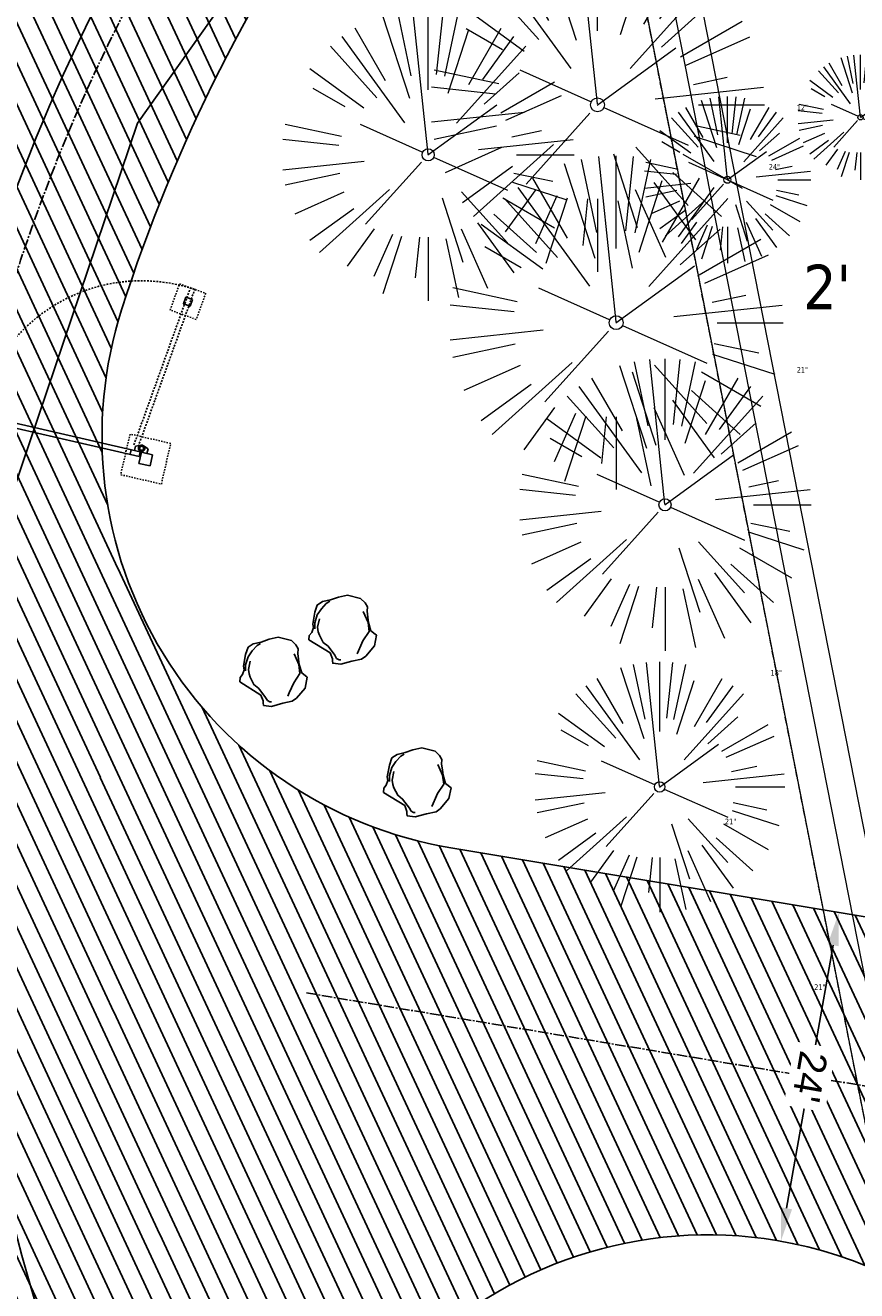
# Model space of a CAD drawing. Header units: feet. Extents: x 1133447 to 1140710, y 647622 to 649877.
# Tile 42 of 84: x 1134717 to 1134777, y 648396 to 648487. Entities that reach past the tile are written whole.
import ezdxf
from ezdxf.lldxf.tags import DXFTag

# ---------------------------------------------------------------- set-up
doc = ezdxf.new("R2010")
doc.units = ezdxf.units.FT
doc.header["$MEASUREMENT"] = 0
for name, pattern in [('CENTER2', [1.125, 0.75, -0.125, 0.125, -0.125]), ('DASHED4', [0.1875, 0.125, -0.0625]), ('DASHED8', [0.09375, 0.0625, -0.03125]), ('PHANTOM2', [1.25, 0.625, -0.125, 0.125, -0.125, 0.125, -0.125])]:
    doc.linetypes.add(name, pattern=pattern)
for name, color, linetype in [('C-FENCE-FOOTING', 7, 'DASHED8'), ('C-PRKG-ASPH', 8, 'Continuous'), ('C-ROAD-ASPHALT', 1, 'Continuous'), ('C-ROAD-CNTR', 1, 'CENTER2'), ('C-SITE-GATE', 1, 'Continuous'), ('C-UTIL-ELEC-MEP', 7, 'UGE (.5x)'), ('C-UTIL-WATER-MEP', 7, 'WATER (.5x)'), ('G-TEXT-ST02', 2, 'Continuous'), ('G-XREF', 7, 'Continuous'), ('L-BARRIERROCK', 6, 'Continuous')]:
    doc.layers.add(name, color=color, linetype=linetype)
for name, color, linetype, lineweight in [('V-SITE-ROCK', 8, 'Continuous', 18), ('V-SITE-VEGE', 8, 'Continuous', 18), ('V-SITE-VEGE-TEXT', 8, 'Continuous', 18), ('V-UTIL-WATR-LINE', 8, 'WATER', 15)]:
    doc.layers.add(name, color=color, linetype=linetype, lineweight=lineweight)
doc.styles.add('Normal', font='arial.ttf', dxfattribs={"height": 0.1})
doc.styles.add('SEI Annotative', font='tahoma.ttf', dxfattribs={"height": 0.1})
doc.styles.add('SEI-Dim & Leader', font='tahoma.ttf')
doc.styles.get("Standard").update_dxf_attribs({"font": 'arial.ttf'})
tags = doc.linetypes.add('UGE (.5x)', pattern='A,0.75,-0.2,["UGE",Standard,S=0.08,R=0,X=-0.1,Y=-0.04],-0.2', length=1.15).pattern_tags.tags
tags[6] = DXFTag(74, 10)
tags = doc.linetypes.add('WATER', pattern='A,1.5,-0.2,["W",Standard,S=0.08,R=0,X=-0.1,Y=-0.04],-0.05', length=1.75).pattern_tags.tags
tags[6] = DXFTag(74, 10)
tags = doc.linetypes.add('WATER (.5x)', pattern='A,0.75,-0.2,["W",Standard,S=0.08,R=0,X=-0.1,Y=-0.04],-0.05', length=1).pattern_tags.tags
tags[6] = DXFTag(74, 10)
doc.dimstyles.new('OA_Plan - LDVP', dxfattribs={"dimscale": 20, "dimtxt": 0.1, "dimasz": 0.12, "dimexe": 0.0625, "dimexo": 0.0625, "dimgap": 0.03, "dimtad": 0, "dimdsep": 46, "dimtxsty": 'Normal', "dimcen": 0, "dimclrd": 256, "dimclre": 256, "dimclrt": 256, "dimadec": 4, "dimazin": 2, "dimtfac": 1, "dimtofl": 0, "dimtmove": 0, "dimatfit": 3, "dimfxl": 1, "dimtfill": 1, "dimtolj": 1, "dimtzin": 0, "dimlwd": -1, "dimlwe": -1, "dimarcsym": 0})

# ---------------------------------------------------------------- blocks, each defined once
blk = doc.blocks.new('V-SITE-VEGE-Coniferious Tree 2')
at = {"color": 0, "linetype": 'ByBlock'}
for p, q in [((-0.0003, 0.0026), (-0.0523, 0.4973)), ((0, 0.2219), (0, 0.5)), ((0.0289, 0.2753), (0.0522, 0.4973)), ((-0.0626, 0.1926), (-0.1545, 0.4755)), ((-0.0575, 0.2704), (-0.104, 0.4891)), ((0.0572, 0.2693), (0.1039, 0.4891)), ((-0.146, 0.2528), (-0.25, 0.433)), ((0.0685, 0.211), (0.1382, 0.4256)), ((0.1391, 0.2411), (0.25, 0.433)), ((-0.0791, 0.1089), (-0.2939, 0.4045)), ((0.1869, 0.2573), (0.2939, 0.4045)), ((-0.1757, 0.1951), (-0.3346, 0.3716)), ((0.0978, 0.1086), (0.3345, 0.3716)), ((-0.2201, 0.1599), (-0.4046, 0.2939)), ((0.192, 0.1729), (0.3116, 0.2806)), ((0.2488, 0.1436), (0.433, 0.25)), ((-0.2844, 0.1642), (-0.3931, 0.227)), ((0.2659, 0.1184), (0.4568, 0.2034)), ((-0.0009, -0.0007), (0.235, 0.1707)), ((-0.2961, 0.0629), (-0.4891, 0.1039)), ((-0.0199, 0.0089), (-0.2319, 0.1032)), ((0.2873, 0.0611), (0.3885, 0.0826)), ((-0.306, 0.0322), (-0.4973, 0.0523)), ((0.1731, 0.0182), (0.4972, 0.0523)), ((0.3025, 0), (0.5, 0)), ((-0.2183, -0.0229), (-0.4973, -0.0523)), ((-0.023, -0.0255), (-0.2138, -0.2374)), ((0.0185, -0.0083), (0.272, -0.1211)), ((-0.3022, -0.0642), (-0.4891, -0.1039)), ((0.2936, -0.0624), (0.4274, -0.0908)), ((0.2891, -0.094), (0.4755, -0.1545)), ((-0.2881, -0.1283), (-0.4568, -0.2034)), ((-0.132, -0.1189), (-0.3716, -0.3346)), ((0.0478, -0.1473), (0.1192, -0.3671)), ((0.1144, -0.1271), (0.2718, -0.3019)), ((0.2555, -0.1475), (0.433, -0.25)), ((-0.2545, -0.1849), (-0.4046, -0.2939)), ((0.2254, -0.2029), (0.3716, -0.3346)), ((-0.1843, -0.2536), (-0.2767, -0.3808)), ((0.1131, -0.2541), (0.2033, -0.4568)), ((0.1689, -0.2325), (0.2939, -0.4045)), ((-0.1214, -0.2725), (-0.1856, -0.4168)), ((-0.091, -0.2799), (-0.1545, -0.4755)), ((-0.0297, -0.2818), (-0.0443, -0.4216)), ((0, -0.2818), (0, -0.5)), ((0.061, -0.2873), (0.1039, -0.4891))]:
    blk.add_line(p, q, dxfattribs=at)
blk.add_circle((0, 0), 0.0208)
blk = doc.blocks.new('C_XBASE-PACTOLA_02403811')
at = {"layer": 'V-UTIL-WATR-LINE', "flags": 128}
for points in [[(1134858.558, 648010.49), (1134826.551, 648169.775), (1134826.363, 648170.821), (1134717.164, 648725.137), (1134629.625, 649043.227), (1134625.054, 649060.913), (1134616.072, 649112.684), (1134604.908, 649127.23)], [(1134860.518, 648010.884), (1134828.516, 648170.149), (1134828.329, 648171.191), (1134719.112, 648725.597), (1134719.1, 648725.638)]]:
    blk.add_lwpolyline(points, dxfattribs=at)
at = {"layer": 'V-UTIL-WATR-LINE', "ltscale": 0.75, "flags": 128}
blk.add_lwpolyline([(1134856.597, 648010.096), (1134824.586, 648169.401), (1134824.397, 648170.451), (1134715.216, 648724.678), (1134627.693, 649042.711), (1134623.097, 649060.491), (1134614.186, 649111.857), (1134603.321, 649126.013)], dxfattribs=at)
at = {"layer": 'V-UTIL-WATR-LINE', "linetype": 'PHANTOM2', "ltscale": 0.75, "flags": 128}
blk.add_lwpolyline([(1134856.597, 648010.096), (1134824.586, 648169.401), (1134824.397, 648170.451), (1134715.216, 648724.678), (1134627.693, 649042.711), (1134623.097, 649060.491), (1134614.186, 649111.857), (1134603.321, 649126.013)], dxfattribs=at)
at = {"layer": 'V-SITE-VEGE', "rotation": 8.537736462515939e-07}
for p, xscale, yscale, zscale in [((1134758.344, 648481.228), 23.99971008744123, 23.99971008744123, 23.99971008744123), ((1134767.684, 648475.832), 11.99985504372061, 11.99985504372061, 11.99985504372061), ((1134759.685, 648465.563), 23.99971008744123, 23.99971008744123, 23.99971008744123)]:
    blk.add_blockref('V-SITE-VEGE-Coniferious Tree 2', p, dxfattribs=dict(at, xscale=xscale, yscale=yscale, zscale=zscale))
at = {"layer": 'V-SITE-VEGE'}
for p, xscale, yscale, zscale in [((1134746.162, 648477.634), 20.99974632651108, 20.99974632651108, 20.99974632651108), ((1134777.25, 648480.322), 8.999891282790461, 8.999891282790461, 8.999891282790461), ((1134763.197, 648452.473), 20.99974632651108, 20.99974632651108, 20.99974632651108), ((1134762.813, 648432.187), 17.99978256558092, 17.99978256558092, 17.99978256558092)]:
    blk.add_blockref('V-SITE-VEGE-Coniferious Tree 2', p, dxfattribs=dict(at, xscale=xscale, yscale=yscale, zscale=zscale))
at = {"layer": 'V-SITE-ROCK', "style": 'SEI Annotative'}
blk.add_text("2'", height=3.2, dxfattribs=at).set_placement((1134773.133, 648466.532))
at = {"layer": 'V-SITE-VEGE-TEXT', "char_height": 0.4, "attachment_point": 7, "style": 'SEI-Dim & Leader'}
for s, insert in [('12"', (1134772.668, 648480.832)), ('24"', (1134770.652, 648476.563)), ('21"', (1134772.668, 648461.973)), ('18"', (1134770.788, 648440.187)), ('21"', (1134767.5, 648429.505)), ('21"', (1134773.922, 648417.596))]:
    blk.add_mtext(s, dxfattribs=dict(at, insert=insert))
blk = doc.blocks.new("5'_BarrierRock")
at = {"layer": 'L-BARRIERROCK', "flags": 128}
for points in [[(3.8, 25.2), (-4, 23.4), (-10.8, 21), (-17.7, 19.5), (-22.2, 16.5), (-24.3, 10.3), (-26.1, 0.1), (-25.5, -2.9), (-27, -7), (-29.1, -9.7), (-29.4, -13.3), (-11.1, -24.7), (-9.1, -29.7), (-9.1, -31.5), (-8.8, -33.6), (-1.9, -34.5), (7.7, -31.8), (16, -30), (19.6, -27.4), (27.1, -18.7), (28.9, -9.4), (24.1, -5.6), (22, 1.6), (21.4, 6.1), (20.8, 11.2), (21.1, 15.1), (19, 18.6), (15.2, 22.2), (3.8, 25.2)], [(-24.3, -3.8), (-24.3, 1.3), (-22.2, 8.2), (-18.6, 13.3), (-14.4, 18), (-11.4, 19.8)], [(-20.4, 4.6), (-21.9, -2.6), (-21.3, -6.4), (-20.4, -9.4), (-17.1, -15.7), (-12.9, -19), (-7, -26.8), (-5.5, -29.4), (-3.4, -30.6), (-1.9, -30.6)], [(17.5, 10.9), (21.6, 1.5), (22.6, -6.1), (17.2, -14.2), (15.4, -18.4), (13.4, -22.9), (12.2, -25.6)]]:
    blk.add_lwpolyline(points, dxfattribs=at)
blk = doc.blocks.new('C_PBASE-PACTOLA_02403811')
at = {"layer": 'C-FENCE-FOOTING', "linetype": 'DASHED8', "ltscale": 0.5}
for points in [[(1134730.173, 648467.675), (1134729.495, 648465.793), (1134727.614, 648466.471), (1134728.291, 648468.352)], [(1134724.73, 648457.557), (1134724.061, 648454.633), (1134726.986, 648453.964), (1134727.655, 648456.888)]]:
    blk.add_lwpolyline(points, close=True, dxfattribs=at)
at = {"layer": 'C-ROAD-ASPHALT'}
for points in [[(1134911.167, 648395.678), (1134920.272, 648407.906, 0.11933), (1134891.694, 648420.074), (1134806.686, 648434.23), (1134804.222, 648419.434, -0.414214), (1134798.469, 648415.323, -0.092061), (1134788.173, 648419.065, 0.092061), (1134777.878, 648422.807), (1134747.786, 648427.818, -0.457207), (1134724.14, 648466.549, -0.15976), (1134766.879, 648525.615), (1134870.936, 648601.099, 0.111237), (1134916.812, 648653.23), (1134952.322, 648718.215, 0.019155), (1134969.657, 648753.048), (1135036.873, 648902.164, 0.009219)], [(1134742.076, 648205.347, -0.361651), (1134727.411, 648247.653, 0.140483), (1134736.889, 648364.092, -0.524981), (1134771.231, 648399.584, -0.304697), (1134795.562, 648376.618), (1134801.465, 648350.558, 0.172183), (1134817.907, 648324.551, -0.385736), (1134819.033, 648317.93), (1134810.834, 648305.077)]]:
    blk.add_lwpolyline(points, format="xyb", dxfattribs=at)
blk.add_lwpolyline([(1134633.65, 648994.154), (1134723.235, 649000.601, -0.300313), (1134907.704, 648897.02), (1134943.562, 648827.408, -0.242942), (1134943.473, 648735.647, -0.014482), (1134938.281, 648725.887), (1134902.771, 648660.902, -0.111237), (1134861.541, 648614.05), (1134757.484, 648538.566, 0.178397), (1134706.299, 648462.144, -0.47863), (1134656.995, 648438.877, -0.128153), (1134626.71, 648464.732), (1134623.063, 648469.958, -0.104209), (1134584.047, 648561.805), (1134566.404, 648651.593, -0.01381), (1134561.903, 648678.391), (1134552.825, 648743.377, -0.094333), (1134558.21, 648852.454), (1134566.773, 648887.84, -0.036442), (1134590.864, 648962.974, -0.28642)], format="xyb", close=True, dxfattribs=at)
at = {"layer": 'C-ROAD-CNTR', "flags": 128}
for points in [[(1134682.816, 648422.246), (1134669.22, 648425.846, -0.177469), (1134620.15, 648460.153), (1134616.503, 648465.379, -0.104209), (1134576.197, 648560.263), (1134558.554, 648650.051, -0.01381), (1134553.98, 648677.284), (1134544.902, 648742.27, -0.094333), (1134550.434, 648854.335), (1134558.998, 648889.721, -0.142864), (1134712.374, 649156.831), (1134786.199, 649227.811, -0.041643), (1134812.006, 649248.788), (1134833.031, 649263.149, -0.265468), (1134926.964, 649270.708), (1134949.26, 649260.248, -0.036701), (1135013.163, 649224.333), (1135075.322, 649183.127, -0.302523), (1135105.389, 649111.585), (1135099.688, 649081.888, -0.049273), (1135094.1, 649063.037), (1135036.845, 648922.396, -0.009219), (1135029.58, 648905.452), (1134962.364, 648756.335, -0.019155), (1134945.301, 648722.051), (1134909.792, 648657.066, -0.111237), (1134866.239, 648607.574), (1134762.181, 648532.091, 0.322945), (1134716.396, 648393.222), (1134719.721, 648382.706, -0.171424), (1134715.288, 648249.555), (1134707.164, 648228.784, -0.022723), (1134688.714, 648187.277, 0.05045), (1134653.344, 648094.128)], [(1134737.42, 648417.379), (1134887.095, 648392.455, -1), (1134874.611, 648317.487), (1134840.086, 648323.236, -0.304697), (1134809.267, 648352.326), (1134799.634, 648394.854)]]:
    blk.add_lwpolyline(points, format="xyb", dxfattribs=at)
at = {"layer": 'C-SITE-GATE'}
for p, q in [((1134725.464, 648456.278), (1134713.766, 648458.955)), ((1134725.389, 648455.953), (1134713.692, 648458.63)), ((1134724.739, 648456.102), (1134724.814, 648456.427)), ((1134725.359, 648455.447), (1134725.545, 648456.259)), ((1134725.389, 648455.953), (1134725.464, 648456.278)), ((1134725.545, 648456.259), (1134726.357, 648456.074)), ((1134725.545, 648456.259), (1134725.545, 648456.259)), ((1134726.171, 648455.261), (1134726.357, 648456.074)), ((1134725.359, 648455.447), (1134726.171, 648455.261))]:
    blk.add_line(p, q, dxfattribs=at)
at = {"layer": 'C-SITE-GATE', "linetype": 'DASHED4', "flags": 128}
for points in [[(1134725.01, 648456.777), (1134729.074, 648468.068)], [(1134725.324, 648456.664), (1134729.388, 648467.955)]]:
    blk.add_lwpolyline(points, dxfattribs=at)
at = {"layer": 'C-SITE-GATE'}
blk.add_lwpolyline([(1134729.213, 648467.223), (1134728.743, 648467.393), (1134728.573, 648466.922), (1134729.044, 648466.753)], close=True, dxfattribs=at)
for points in [[(1134725.132, 648456.696), (1134725.529, 648456.759, -0.977831), (1134725.611, 648456.308), (1134725.464, 648456.278), (1134725.057, 648456.371)], [(1134726.025, 648456.491), (1134725.696, 648456.721, 0.977831), (1134725.425, 648456.351), (1134725.545, 648456.259), (1134725.951, 648456.166)]]:
    blk.add_lwpolyline(points, format="xyb", close=True, dxfattribs=at)
blk.add_circle((1134725.565, 648456.533), 0.146, dxfattribs=at)
at = {"layer": 'C-SITE-GATE', "linetype": 'DASHED4'}
blk.add_arc((1134725.565, 648456.533), 12.045, 71.49416, 168.3992, dxfattribs=at)
at = {"layer": 'C-UTIL-ELEC-MEP'}
blk.add_lwpolyline([(1134561.895, 648493.845), (1134595.285, 648492.184), (1134620.611, 648455.069), (1134649.926, 648431.172), (1134694.112, 648418.48), (1134708.671, 648430.833), (1134725.261, 648479.91), (1134754.465, 648520.982), (1134857.365, 648597.681), (1134892.607, 648628.303), (1134942.694, 648644.707)], dxfattribs=at)
at = {"layer": 'C-UTIL-WATER-MEP', "flags": 128}
for points in [[(1134713.292, 648416.244), (1134669.732, 648427.78, -0.177469), (1134621.79, 648461.298), (1134618.143, 648466.524, -0.104209), (1134578.16, 648560.648), (1134560.517, 648650.437, -0.01381), (1134555.961, 648677.561), (1134546.883, 648742.547, -0.094333), (1134552.378, 648853.865), (1134560.941, 648889.251, -0.142864), (1134713.76, 649155.39), (1134787.585, 649226.369, -0.041643), (1134813.135, 649247.136), (1134834.159, 649261.497, -0.265468), (1134926.115, 649268.898), (1134948.411, 649258.438, -0.036701), (1135012.058, 649222.666), (1135074.217, 649181.46, -0.302523), (1135103.425, 649111.962), (1135097.723, 649082.265, -0.049273), (1135092.248, 649063.791), (1135034.992, 648923.15, -0.009219), (1135027.757, 648906.274), (1134960.541, 648757.157, -0.019155), (1134943.546, 648723.01), (1134908.037, 648658.025, -0.111237), (1134865.064, 648609.193), (1134761.007, 648533.71, 0.157468), (1134714.966, 648470.676, 0.157468)], [(1134714.966, 648470.676, 0.125969), (1134718.303, 648393.825), (1134721.628, 648383.309, -0.11151), (1134729.109, 648294.631, -0.11151)]]:
    blk.add_lwpolyline(points, format="xyb", dxfattribs=at)
at = {"layer": 'L-BARRIERROCK', "xscale": 0.08333333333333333, "yscale": 0.08333333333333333, "zscale": 0.08333333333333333}
for p in [(1134740.044, 648443.883), (1134735.067, 648440.855), (1134745.403, 648432.904)]:
    blk.add_blockref("5'_BarrierRock", p, dxfattribs=at)
blk = doc.blocks.new('C_PHTCH-PACTOLA_02403811')
at = {"layer": 'C-PRKG-ASPH'}
h = blk.add_hatch(dxfattribs=at)
h.set_pattern_fill('ANSI31', color=256, scale=10, angle=70)
edge = h.paths.add_edge_path(flags=16)
edge.add_arc((1135093.567, 648760.357), 542, 143.57036, 153.26644, ccw=False)
edge.add_arc((1135093.567, 648760.357), 542, 133.87428, 143.57036, ccw=False)
edge.add_line((1134717.919, 649151.064), (1134791.744, 649222.044))
edge.add_arc((1134924.815, 649083.638), 192, 124.33581, 133.87428, ccw=False)
edge.add_line((1134816.519, 649242.182), (1134837.543, 649256.543))
edge.add_arc((1134886.615, 649184.703), 87, 64.8666, 124.33581, ccw=False)
edge.add_line((1134923.566, 649263.466), (1134945.863, 649253.006))
edge.add_arc((1134736.897, 648807.587), 492, 56.45912, 64.8666, ccw=False)
edge.add_line((1135008.743, 649217.665), (1135070.902, 649176.459))
edge.add_arc((1135036.645, 649124.783), 62, -10.86803, 56.45912, ccw=False)
edge.add_line((1135097.533, 649113.093), (1135091.831, 649083.396))
edge.add_arc((1135001.481, 649100.742), 92, 337.84863, 349.13197, ccw=False)
edge.add_line((1135086.691, 649066.053), (1135029.435, 648925.412))
edge.add_arc((1134573.749, 649110.923), 492, 335.73595, 337.84863, ccw=False)
edge.add_line((1135022.287, 648908.739), (1134970.106, 648792.978))
edge.add_line((1134970.106, 648792.978), (1134955.071, 648759.623))
edge.add_arc((1134506.533, 648961.806), 492, 331.34656, 335.73595, ccw=False)
edge.add_line((1134938.281, 648725.887), (1134902.771, 648660.902))
edge.add_arc((1134778.161, 648728.993), 142, 305.95733, 331.34656, ccw=False)
edge.add_line((1134861.541, 648614.05), (1134757.484, 648538.566))
edge.add_arc((1134835.579, 648430.909), 133, 125.95733, 166.41717)
edge.add_arc((1134672.278, 648470.364), 35, 244.10856, 346.41717, ccw=False)
edge.add_arc((1134691.462, 648509.913), 78.956, 214.90552, 244.11685, ccw=False)
edge.add_line((1134626.71, 648464.732), (1134623.063, 648469.958))
edge.add_arc((1134821.506, 648608.465), 242, 191.11676, 214.9138, ccw=False)
edge.add_line((1134584.047, 648561.805), (1134566.404, 648651.593))
edge.add_arc((1135049.172, 648746.455), 492, 187.95193, 191.11676, ccw=False)
edge.add_line((1134561.903, 648678.391), (1134552.825, 648743.377))
edge.add_arc((1134842.018, 648783.773), 292, 166.39612, 187.95193, ccw=False)
edge.add_line((1134558.21, 648852.454), (1134566.773, 648887.84))
edge.add_arc((1135093.567, 648760.357), 542, 158.04784, 166.39612, ccw=False)
edge.add_arc((1135093.567, 648760.357), 542, 153.26644, 158.04784, ccw=False)
edge = h.paths.add_edge_path()
edge.add_line((1134664.934, 648091.019), (1134641.754, 648097.237))
edge.add_arc((1135131.442, 647965.879), 507, 154.11549, 164.98406, ccw=False)
edge.add_arc((1135131.442, 647965.879), 507, 153.4315, 154.11549, ccw=False)
edge.add_arc((1134241.514, 648410.91), 488, 333.4315, 338.63837)
edge.add_line((1134695.988, 648233.155), (1134704.112, 648253.926))
edge.add_arc((1134529.028, 648322.406), 188, 338.63837, 377.19547)
edge.add_arc((1134651.306, 648360.247), 60, 17.19547, 74.97266)
edge.add_line((1134666.863, 648418.195), (1134661.501, 648419.806))
edge.add_arc((1134691.489, 648509.945), 94.997, 223.94188, 251.59807, ccw=False)
edge.add_arc((1134691.536, 648509.984), 95.058, 214.9166, 223.93932, ccw=False)
edge.add_line((1134613.59, 648455.575), (1134609.943, 648460.8))
edge.add_arc((1134821.506, 648608.465), 258, 191.11676, 214.9138, ccw=False)
edge.add_line((1134568.347, 648558.72), (1134550.704, 648648.508))
edge.add_arc((1135049.172, 648746.455), 508, 187.95193, 191.11676, ccw=False)
edge.add_line((1134546.057, 648676.178), (1134536.979, 648741.164))
edge.add_arc((1134842.018, 648783.773), 308, 166.39612, 187.95193, ccw=False)
edge.add_line((1134542.659, 648856.217), (1134551.222, 648891.603))
edge.add_arc((1135093.567, 648760.357), 558, 163.92132, 166.39612, ccw=False)
edge.add_arc((1134538.177, 648920.438), 20, 343.92132, 402.76994)
edge.add_line((1134552.859, 648934.019), (1134533.446, 648955.005))
edge.add_arc((1135093.567, 648760.357), 592.978, 146.018742, 160.837099, ccw=False)
edge.add_line((1134601.857, 649091.786), (1134616.583, 649064.034))
edge.add_arc((1134621, 649066.378), 5, 207.95158, 327.07409)
edge.add_arc((1135093.567, 648760.357), 558, 133.87428, 147.07409, ccw=False)
edge.add_line((1134706.83, 649162.598), (1134780.655, 649233.578))
edge.add_arc((1134924.815, 649083.638), 208, 124.33581, 133.87428, ccw=False)
edge.add_line((1134807.494, 649255.394), (1134828.519, 649269.755))
edge.add_arc((1134886.615, 649184.703), 103, 64.8666, 124.33581, ccw=False)
edge.add_line((1134930.362, 649277.951), (1134952.658, 649267.491))
edge.add_arc((1134736.897, 648807.587), 508, 56.45912, 64.8666, ccw=False)
edge.add_line((1135017.583, 649231.001), (1135079.742, 649189.795))
edge.add_arc((1135036.645, 649124.783), 78, -10.86803, 56.45912, ccw=False)
edge.add_line((1135113.246, 649110.076), (1135107.544, 649080.379))
edge.add_arc((1135001.481, 649100.742), 108, 337.84863, 349.13197, ccw=False)
edge.add_line((1135101.51, 649060.02), (1135044.254, 648919.379))
edge.add_arc((1134573.749, 649110.923), 508, 335.73595, 337.84863, ccw=False)
edge.add_line((1135036.873, 648902.164), (1134969.657, 648753.048))
edge.add_arc((1134506.533, 648961.806), 508, 331.34656, 335.73595, ccw=False)
edge.add_line((1134952.322, 648718.215), (1134916.812, 648653.23))
edge.add_arc((1134778.161, 648728.993), 158, 305.95733, 331.34656, ccw=False)
edge.add_line((1134870.936, 648601.099), (1134766.879, 648525.615))
edge.add_arc((1134835.579, 648430.909), 117, 125.95733, 162.26486)
edge.add_arc((1134752.714, 648457.411), 30, 162.26486, 196.80241)
edge.add_arc((1134835.579, 648430.909), 113, 170.92173, 197.54767)
edge.add_line((1134727.837, 648396.84), (1134731.163, 648386.324))
edge.add_arc((1134529.028, 648322.406), 212, 11.34008, 17.54767, ccw=False)
edge.add_arc((1134529.056, 648322.404), 211.973, -20.64909, 11.34215, ccw=False)
edge.add_arc((1134759.869, 648235.315), 34.724, 159.18719, 239.41356)
edge.add_line((1134742.2, 648205.423), (1134709.513, 648185.696))
edge.add_line((1134709.513, 648185.696), (1134698.996, 648181.007))
edge.add_arc((1135131.442, 647965.879), 483, 153.55118, 164.98406)
h = blk.add_hatch(dxfattribs=at)
h.set_pattern_fill('ANSI31', color=256, scale=10, angle=70)
edge = h.paths.add_edge_path(flags=16)
edge.add_line((1134864.155, 648378.027), (1134839.495, 648382.133))
edge.add_line((1134839.495, 648382.133), (1134832.477, 648391.955))
edge.add_arc((1134828.409, 648389.048), 5, 35.54569, 80.54569)
edge.add_arc((1134826.766, 648379.184), 15, 80.54569, 192.76232)
edge.add_line((1134812.137, 648375.871), (1134817.07, 648354.093))
edge.add_arc((1134846.328, 648360.72), 30, 192.76232, 260.54569)
edge.add_line((1134841.401, 648331.128), (1134875.925, 648325.378))
edge.add_arc((1134880.853, 648354.971), 30, 260.54569, 440.54569)
edge.add_line((1134885.781, 648384.563), (1134883.581, 648384.93))
edge.add_arc((1134881.938, 648375.066), 10, 80.54569, 114.23576)
edge.add_line((1134877.833, 648384.184), (1134864.155, 648378.027))
edge = h.paths.add_edge_path()
edge.add_arc((1134752.714, 648457.411), 30, 196.80241, 260.54569)
edge.add_line((1134747.786, 648427.818), (1134777.878, 648422.807))
edge.add_arc((1134772.95, 648393.215), 30, 59.50622, 80.54569, ccw=False)
edge.add_arc((1134803.397, 648444.916), 30, 239.50622, 260.54569)
edge.add_arc((1134799.29, 648420.255), 5, 260.54569, 350.54569)
edge.add_line((1134804.222, 648419.434), (1134806.686, 648434.23))
edge.add_line((1134806.686, 648434.23), (1134887.591, 648420.758))
edge.add_arc((1134879.915, 648353.259), 67.934, 53.55388, 83.51216, ccw=False)
edge.add_line((1134920.272, 648407.906), (1134911.167, 648395.678))
edge.add_arc((1134915.177, 648392.692), 5, 143.32601, 227.69974)
edge.add_arc((1134880.853, 648354.971), 46, 23.26105, 47.69974, ccw=False)
edge.add_arc((1134880.853, 648354.971), 46, -59.52124, 23.26105, ccw=False)
edge.add_arc((1134906.721, 648311.018), 5, 120.47876, 204.85248)
edge.add_line((1134902.184, 648308.917), (1134908.592, 648295.083))
edge.add_arc((1134880.853, 648354.971), 66, 260.54569, 294.85248, ccw=False)
edge.add_line((1134870.012, 648289.867), (1134835.487, 648295.617))
edge.add_arc((1134846.328, 648360.72), 66, 237.46689, 260.54569, ccw=False)
edge.add_line((1134810.834, 648305.077), (1134819.033, 648317.93))
edge.add_arc((1134814.818, 648320.619), 5, 327.46689, 411.84062)
edge.add_arc((1134846.328, 648360.72), 46, 192.76232, 231.84062, ccw=False)
edge.add_line((1134801.465, 648350.558), (1134795.562, 648376.618))
edge.add_arc((1134766.303, 648369.991), 30, 12.76232, 80.54569)
edge.add_arc((1134766.303, 648369.991), 30, 80.54569, 191.34008)
edge.add_arc((1134529.028, 648322.406), 212, 11.34008, 17.54767)
edge.add_line((1134731.163, 648386.324), (1134727.837, 648396.84))
edge.add_arc((1134835.579, 648430.909), 113, 170.92173, 197.54767, ccw=False)
blk = doc.blocks.new('*D436')
at = {"layer": 'Defpoints', "color": 0, "transparency": 16777216}
for p in [(1134775.7, 648423.17), (1134775.7, 648423.17), (1134771.524, 648399.533)]:
    blk.add_point(p, dxfattribs=at)
at = {"layer": 'G-TEXT-ST02', "transparency": 16777216}
for p, q in [((1134775.283, 648420.806), (1134774.014, 648413.63)), ((1134771.941, 648401.897), (1134773.209, 648409.073))]:
    blk.add_line(p, q, dxfattribs=at)
for points in [[(1134774.889, 648420.876), (1134775.676, 648420.737), (1134775.7, 648423.17)], [(1134771.547, 648401.966), (1134772.335, 648401.827), (1134771.524, 648399.533)]]:
    blk.add_solid(points, dxfattribs=at)
at = {"layer": 'G-TEXT-ST02', "transparency": 16777216, "insert": (1134773.612, 648411.352), "char_height": 2, "attachment_point": 5, "rotation": 259.97916, "style": 'Normal', "bg_fill": 3, "box_fill_scale": 1.25, "bg_fill_color": 256, "bg_fill_true_color": 13158600, "bg_fill_transparency": 0}
blk.add_mtext("\\A1;24'", dxfattribs=at)

msp = doc.modelspace()

# ---------------------------------------------------------------- block references
at = {"layer": 'G-XREF'}
msp.add_blockref('C_XBASE-PACTOLA_02403811', (0, 0), dxfattribs=at)

# ---------------------------------------------------------------- next in the draw order: block references
for name in ['C_PBASE-PACTOLA_02403811', 'C_PHTCH-PACTOLA_02403811']:
    msp.add_blockref(name, (0, 0), dxfattribs=at)

# ---------------------------------------------------------------- next in the draw order: dimensions: what is measured, and where the dimension line sits
at = {"layer": 'G-TEXT-ST02'}
dim = msp.add_aligned_dim(p1=(1134771.524, 648399.533), p2=(1134775.7, 648423.17), distance=0, dimstyle='OA_Plan - LDVP', override={"dimpost": "'"}, dxfattribs=at)
dim.commit()
dim.dimension.update_dxf_attribs({"geometry": '*D436', "text_midpoint": (1134773.612, 648411.352)})

doc.saveas('drawing.dxf')
